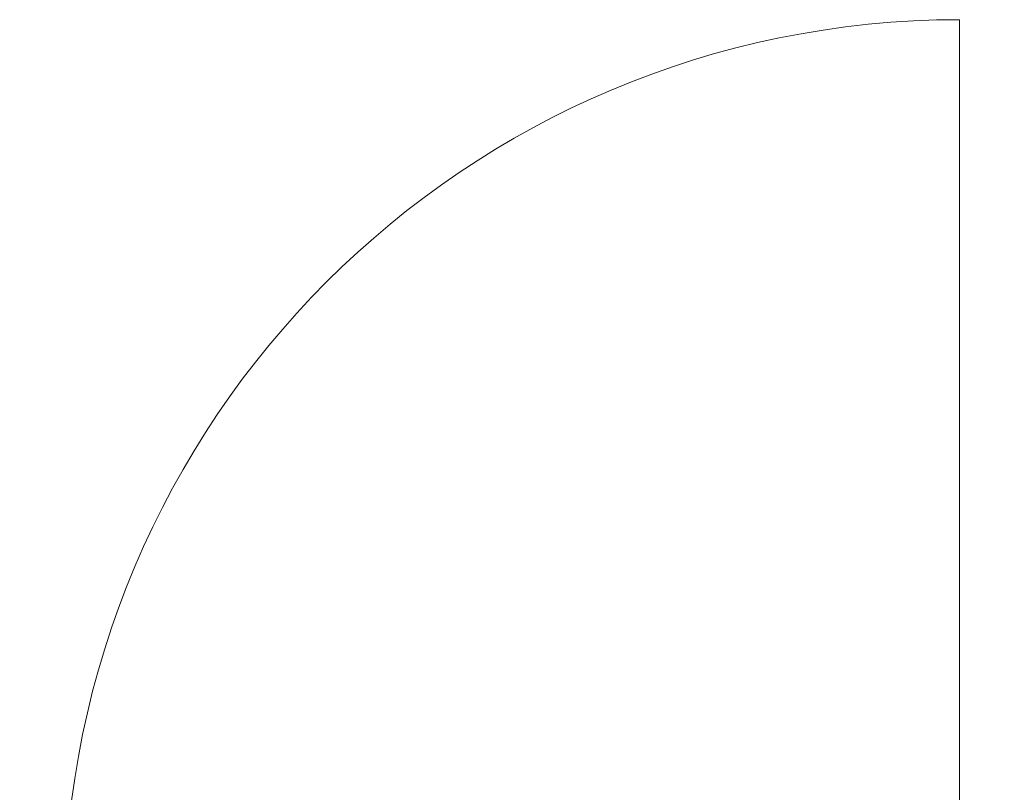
# Model space of a CAD drawing. Extents: x -283435 to 14216, y -77540 to 30522.
# Tile 67 of 177: x -184902 to -184022, y -22840 to -22150. Entities that reach past the tile are written whole.
import ezdxf

# ---------------------------------------------------------------- set-up
doc = ezdxf.new("R2010")
doc.units = 0
doc.header["$MEASUREMENT"] = 0
doc.layers.add('Drzwi ArchiCAD', color=7, linetype='Continuous')
doc.layers.add('ŚCIANY', color=7, linetype='Continuous')
doc.layers.add('Drzwi ArchiCAD_Nr_Pióra__3', color=3, linetype='Continuous', lineweight=18)
doc.layers.add('Drzwi ArchiCAD_Nr_Pióra__7', color=7, linetype='Continuous', lineweight=18)

# ---------------------------------------------------------------- blocks, each defined once
blk = doc.blocks.new('D1 Drzwi proste 12_35')
at = {"layer": 'Drzwi ArchiCAD_Nr_Pióra__3', "linetype": 'Continuous'}
for p, q in [((400, 0), (400, 800)), ((-400, 0), (-440, 0)), ((-440, 0), (-440, -115)), ((-400, -115), (-400, 0)), ((440, 0), (400, 0)), ((400, 0), (400, -115)), ((440, -115), (440, 0)), ((-440, -115), (-400, -115)), ((400, -115), (440, -115))]:
    blk.add_line(p, q, dxfattribs=at)
blk.add_arc((400, 0), 800, 90, 180, dxfattribs=at)
at = {"layer": 'Drzwi ArchiCAD_Nr_Pióra__7', "linetype": 'Continuous'}
for p, q in [((-440, 0), (-440, -115)), ((440, 0), (440, -115))]:
    blk.add_line(p, q, dxfattribs=at)
blk = doc.blocks.new('Ściana_11', base_point=(-170896.79, -23099.51))
at = {"layer": 'Drzwi ArchiCAD', "linetype": 'Continuous'}
blk.add_blockref('D1 Drzwi proste 12_35', (-184461.62, -22949.51), dxfattribs=at)

msp = doc.modelspace()

# ---------------------------------------------------------------- block references
at = {"layer": 'ŚCIANY'}
msp.add_blockref('Ściana_11', (-170896.79, -23099.51), dxfattribs=at)

doc.saveas('drawing.dxf')
